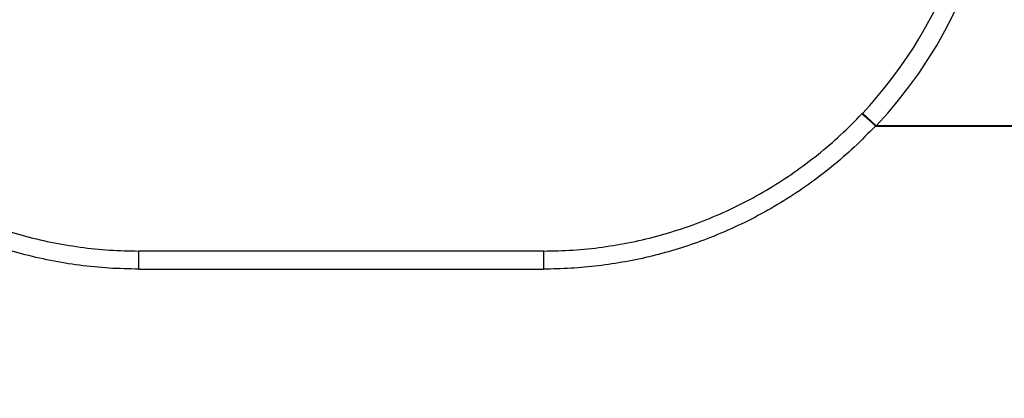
# Model space of a CAD drawing. Header units: millimetres. Extents: x -848 to 77789, y -17557 to 12238.
# Tile 62 of 79: x 72377 to 72448, y -12190 to -12162. Entities that reach past the tile are written whole.
import ezdxf
from ezdxf import colors
from ezdxf.entities.mleader import LeaderData, LeaderLine
from ezdxf.math import Vec2, Vec3

# ---------------------------------------------------------------- set-up
doc = ezdxf.new("R2010")
doc.units = ezdxf.units.MM
doc.layers.add('RR_IWK_opisy_piony', color=7, linetype='Continuous', lineweight=13)
doc.styles.add('Garamond', font='GARA.TTF')

# ---------------------------------------------------------------- blocks, each defined once
blk = doc.blocks.new('A$C661458EC')
at = {"color": 7, "linetype": 'Continuous', "lineweight": 25}
for p, q in [((0.8112, -3.1245), (0.7893, -3.104)), ((0.8099, -3.1249), (3.4635, -3.1247)), ((3.4635, -3.1247), (0.8112, -3.1245)), ((0.2764, -3.326), (-0.3736, -3.326)), ((-0.3736, -3.3551), (0.2764, -3.3551))]:
    blk.add_line(p, q, dxfattribs=at)
for centre, radius, start, end in [((-0.3736, -2.6225), 0.7335, 90, 223.1881), ((0.2764, -2.6225), 0.7335, 316.8119, 90), ((0.2764, -2.6225), 0.7035, 316.8119, 0)]:
    blk.add_arc(centre, radius, start, end, dxfattribs=at)
for points, knots in [([(-0.8853, -3.1053), (-0.8741, -3.1167), (-0.8517, -3.1396), (-0.8152, -3.1709), (-0.7768, -3.1997), (-0.7366, -3.2258), (-0.6948, -3.2491), (-0.6516, -3.2694), (-0.6071, -3.2868), (-0.5616, -3.301), (-0.5153, -3.3122), (-0.4684, -3.3201), (-0.4211, -3.3251), (-0.3894, -3.3257), (-0.3736, -3.326)], [0, 0, 0, 0, 0.083904, 0.167703, 0.251397, 0.334987, 0.418473, 0.501856, 0.585136, 0.668313, 0.751387, 0.83436, 0.91723, 1, 1, 1, 1]), ([(0.2764, -3.326), (0.2922, -3.3257), (0.3238, -3.3251), (0.3711, -3.3201), (0.418, -3.3122), (0.4643, -3.301), (0.5098, -3.2868), (0.5543, -3.2694), (0.5976, -3.2491), (0.6394, -3.2258), (0.6796, -3.1997), (0.7179, -3.1709), (0.7544, -3.1396), (0.7769, -3.1167), (0.7881, -3.1053)], [0, 0, 0, 0, 0.08277, 0.16564, 0.248613, 0.331687, 0.414864, 0.498144, 0.581527, 0.665013, 0.748603, 0.832297, 0.916096, 1, 1, 1, 1]), ([(0.7881, -3.1053), (0.7883, -3.1051), (0.7887, -3.1046), (0.7891, -3.1042), (0.7893, -3.104)], [0, 0, 0, 0, 0.559999, 1, 1, 1, 1]), ([(0.7881, -3.1053), (0.7882, -3.1053), (0.7884, -3.1054), (0.7897, -3.1064), (0.7917, -3.1082), (0.7946, -3.1107), (0.798, -3.1138), (0.8019, -3.1174), (0.8059, -3.1211), (0.8086, -3.1236), (0.8099, -3.1249)], [0, 0, 0, 0, 0.116764, 0.240311, 0.368834, 0.499998, 0.631163, 0.759687, 0.883235, 1, 1, 1, 1]), ([(-0.3736, -3.3551), (-0.3896, -3.3548), (-0.4215, -3.3542), (-0.469, -3.3494), (-0.516, -3.3417), (-0.5624, -3.331), (-0.6082, -3.3171), (-0.6531, -3.3003), (-0.6955, -3.2813), (-0.7352, -3.2603), (-0.7726, -3.2376), (-0.8086, -3.2127), (-0.8432, -3.1855), (-0.8763, -3.1564), (-0.8969, -3.1354), (-0.9072, -3.1249)], [0, 0, 0, 0, 0.080256, 0.159973, 0.239503, 0.31918, 0.399276, 0.479634, 0.559512, 0.632386, 0.70533, 0.778629, 0.852334, 0.926209, 1, 1, 1, 1]), ([(0.8099, -3.1249), (0.7987, -3.1363), (0.7764, -3.1591), (0.7403, -3.1903), (0.7025, -3.2192), (0.6628, -3.2457), (0.6213, -3.2695), (0.5783, -3.2906), (0.5354, -3.3084), (0.4929, -3.3229), (0.4508, -3.3345), (0.4079, -3.3437), (0.3644, -3.3502), (0.3205, -3.3544), (0.2911, -3.3549), (0.2764, -3.3551)], [0, 0, 0, 0, 0.080273, 0.160004, 0.239545, 0.319231, 0.399332, 0.479693, 0.55957, 0.63244, 0.705377, 0.778668, 0.852362, 0.926223, 1, 1, 1, 1]), ([(0.8112, -3.1245), (0.8109, -3.1246), (0.8105, -3.1247), (0.8101, -3.1248), (0.8099, -3.1249)], [0, 0, 0, 0, 0.559781, 1, 1, 1, 1])]:
    blk.add_open_spline(points, degree=3, knots=knots, dxfattribs=at)
for points in [[(-0.3736, -3.3551), (-0.3736, -3.3532), (-0.3736, -3.3494), (-0.3736, -3.3439), (-0.3736, -3.3388), (-0.3736, -3.3344), (-0.3736, -3.3308), (-0.3736, -3.3281), (-0.3736, -3.3264), (-0.3736, -3.3262), (-0.3736, -3.326)], [(0.2764, -3.326), (0.2764, -3.3262), (0.2764, -3.3264), (0.2764, -3.3281), (0.2764, -3.3308), (0.2764, -3.3344), (0.2764, -3.3388), (0.2764, -3.3439), (0.2764, -3.3494), (0.2764, -3.3532), (0.2764, -3.3551)]]:
    blk.add_open_spline(points, degree=3, dxfattribs=at)
blk = doc.blocks.new('_None')

msp = doc.modelspace()

# ---------------------------------------------------------------- block references
at = {"lineweight": 0, "xscale": 45, "yscale": 45, "zscale": 45}
msp.add_blockref('A$C661458EC', (72402.188, -12029.189), dxfattribs=at)

# ---------------------------------------------------------------- next in the draw order: leaders
at = {"layer": 'RR_IWK_opisy_piony'}
ml = msp.add_multileader_mtext('Standard', dxfattribs=at)
ml.set_content('Zestawy ciepłomierzowe\\P- zawór kulowy DN15/DN20\\P- filtr siatkowy DN15/DN20\\P- ciepłomierz {\\A1;q{\\H0.7x;nom}=0,6 m{\\H0.7x;\\S3^ ;}/h DN15}\\P- zawór kulowy DN15/DN20\\P', color=256, style='Garamond')
ml.set_leader_properties()
ml.set_arrow_properties(name='NONE')
ml.build(insert=Vec2(0, 0))
ml.multileader.update_dxf_attribs({"text_left_attachment_type": 2, "text_right_attachment_type": 2, "dogleg_length": 0, "arrow_head_size": 0.18})
ctx = ml.context
ctx.base_point, ctx.char_height, ctx.arrow_head_size, ctx.landing_gap_size, ctx.plane_origin = Vec3(72890.099, -11459.833), 200, 0.18, 25, Vec3(97310.047, 87237.635)
ctx.left_attachment, ctx.right_attachment = 2, 2
notes = []
notes.append((ctx, [(1, (1, 1, 0), (72890.099, -11459.996), (1, 0), 0, [(0, [(72366.062, -12346.014), (71897.531, -12290.668), (71464.8, -12192.363)], 0, [])])]))
ctx.mtext.insert = Vec3(72915.099, -10630.566)
ctx.mtext.has_bg_fill, ctx.mtext.bg_color, ctx.mtext.bg_scale_factor, ctx.mtext.bg_transparency, ctx.mtext.use_window_bg_color = 1, -1027028792, 1, 0, 1
for ctx, leaders in notes:
    for number, flags, end, landing, length, lines in leaders:
        leader = LeaderData()
        leader.index, (leader.has_last_leader_line, leader.has_dogleg_vector, leader.attachment_direction) = number, flags
        leader.last_leader_point, leader.dogleg_vector, leader.dogleg_length = Vec3(end), Vec3(landing), length
        for number, points, colour, breaks in lines:
            line = LeaderLine()
            line.index, line.vertices, line.color, line.breaks = number, Vec3.list(points), colors.encode_raw_color(colour), breaks
            leader.lines.append(line)
        ctx.leaders.append(leader)

doc.saveas('drawing.dxf')
